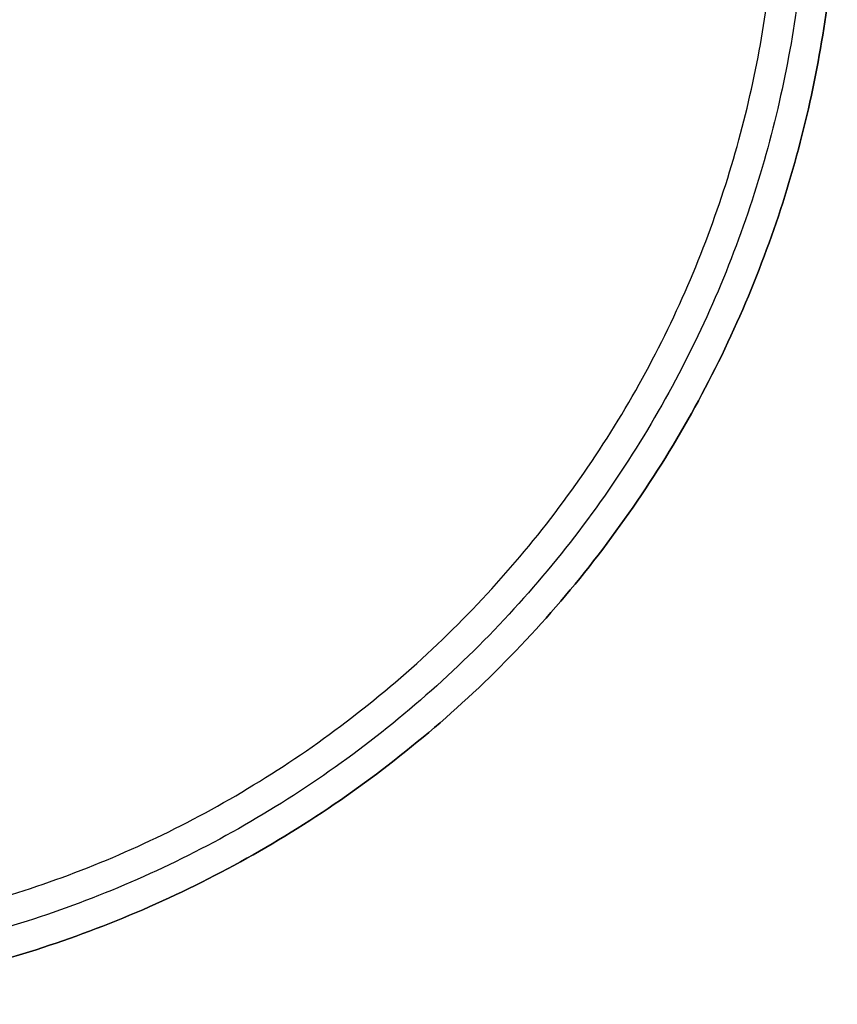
# Model space of a CAD drawing. Header units: millimetres. Extents: x -555 to 2346, y 1993 to 3099.
# Tile 7 of 40: x 90 to 445, y 1993 to 2420. Entities that reach past the tile are written whole.
import ezdxf

# ---------------------------------------------------------------- set-up
doc = ezdxf.new("R2010")
doc.units = ezdxf.units.MM
doc.layers.add('Tabletop', color=7, linetype='Continuous', true_color=0x7f7f3f)

msp = doc.modelspace()

# ---------------------------------------------------------------- linework, layer by layer
at = {"layer": 'Tabletop'}
for points, knots in [([(444.58, 2492.72, 11), (444.58, 1992.72, 11), (-55.42, 1992.72, 11), (-555.42, 1992.72, 11), (-555.42, 2492.72, 11), (-555.42, 2992.72, 11), (-55.42, 2992.72, 11), (444.58, 2992.72, 11), (444.58, 2492.72, 11)], [-3141.592654, -3141.592654, -3141.592654, -2356.19449, -2356.19449, -1570.796327, -1570.796327, -785.398163, -785.398163, 0, 0, 0]), ([(444.58, 2492.72, 19), (444.58, 2992.72, 19), (-55.42, 2992.72, 19), (-555.42, 2992.72, 19), (-555.42, 2492.72, 19), (-555.42, 1992.72, 19), (-55.42, 1992.72, 19), (444.58, 1992.72, 19), (444.58, 2492.72, 19)], [0, 0, 0, 785.398163, 785.398163, 1570.796327, 1570.796327, 2356.19449, 2356.19449, 3141.592654, 3141.592654, 3141.592654]), ([(444.58, 2492.72, 15), (444.58, 1992.72, 15), (-55.42, 1992.72, 15), (-555.42, 1992.72, 15), (-555.42, 2492.72, 15), (-555.42, 2992.72, 15), (-55.42, 2992.72, 15), (444.58, 2992.72, 15), (444.58, 2492.72, 15)], [-3141.592654, -3141.592654, -3141.592654, -2356.19449, -2356.19449, -1570.796327, -1570.796327, -785.398163, -785.398163, 0, 0, 0]), ([(444.58, 2492.72, 19), (444.58, 1992.72, 19), (-55.42, 1992.72, 19), (-555.42, 1992.72, 19), (-555.42, 2492.72, 19), (-555.42, 2992.72, 19), (-55.42, 2992.72, 19), (444.58, 2992.72, 19), (444.58, 2492.72, 19)], [-3141.592654, -3141.592654, -3141.592654, -2356.19449, -2356.19449, -1570.796327, -1570.796327, -785.398163, -785.398163, 0, 0, 0]), ([(444.58, 2492.72, 11), (444.58, 2992.72, 11), (-55.42, 2992.72, 11), (-555.42, 2992.72, 11), (-555.42, 2492.72, 11), (-555.42, 1992.72, 11), (-55.42, 1992.72, 11), (444.58, 1992.72, 11), (444.58, 2492.72, 11)], [0, 0, 0, 1000, 1000, 2000, 2000, 3000, 3000, 4000, 4000, 4000]), ([(431.58, 2492.72, 5.5), (431.58, 2979.72, 5.5), (-55.42, 2979.72, 5.5), (-542.42, 2979.72, 5.5), (-542.42, 2492.72, 5.5), (-542.42, 2005.72, 5.5), (-55.42, 2005.72, 5.5), (431.58, 2005.72, 5.5), (431.58, 2492.72, 5.5)], [0, 0, 0, 1000, 1000, 2000, 2000, 3000, 3000, 4000, 4000, 4000]), ([(418.58, 2492.72), (418.58, 2018.72), (-55.42, 2018.72), (-529.42, 2018.72), (-529.42, 2492.72), (-529.42, 2966.72), (-55.42, 2966.72), (418.58, 2966.72), (418.58, 2492.72)], [-4000, -4000, -4000, -3000, -3000, -2000, -2000, -1000, -1000, 0, 0, 0])]:
    msp.add_rational_spline(points, [1, 0.707106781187, 1, 0.707106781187, 1, 0.707106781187, 1, 0.707106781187, 1], degree=2, knots=knots, dxfattribs=at)

doc.saveas('drawing.dxf')
